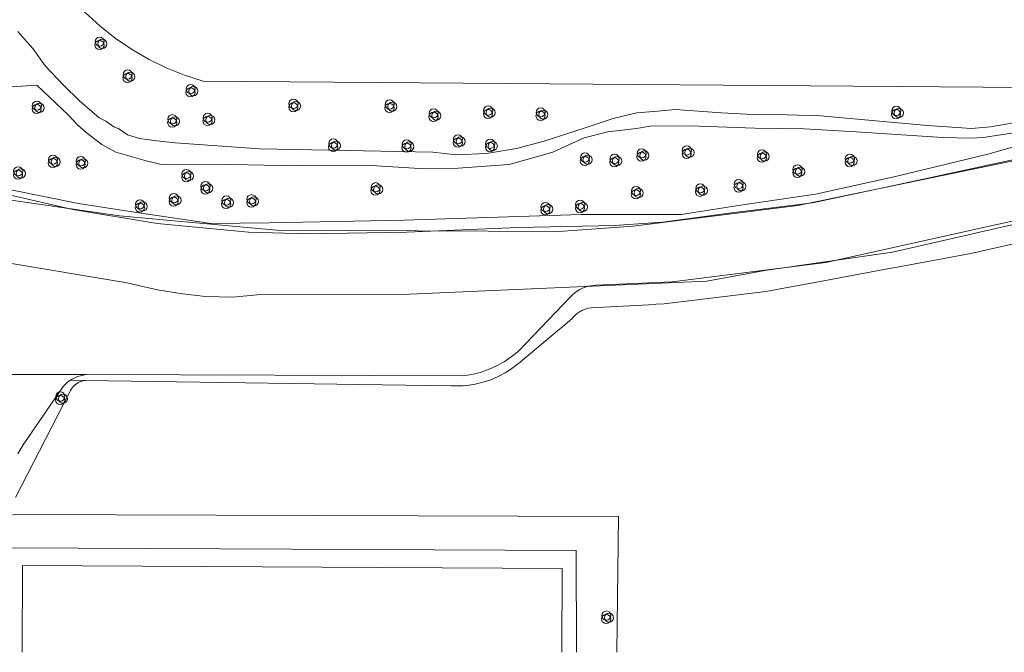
# Model space of a CAD drawing. Header units: millimetres. Extents: x -187868 to 301860, y -188076 to 283730.
# Tile 5 of 17: x -29041 to 100121, y -87643 to -4645. Entities that reach past the tile are written whole.
import ezdxf

# ---------------------------------------------------------------- set-up
doc = ezdxf.new("R2010")
doc.units = ezdxf.units.MM
doc.linetypes.add('IMPORT-HIDDEN2', pattern=[0])
for name, color, linetype, lineweight in [('BEGROEIDTERREINDEEL', 7, 'IMPORT-HIDDEN2', 13), ('ONBEGROEIDTERREINDEEL', 7, 'IMPORT-HIDDEN2', 13), ('ONDERSTEUNENDWATERDEEL', 7, 'Continuous', 13), ('PERCEEL', 7, 'Continuous', 13), ('VEGETATIEOBJECT', 7, 'Continuous', 13), ('WATERDEEL', 7, 'Continuous', 13)]:
    doc.layers.add(name, color=color, linetype=linetype, lineweight=lineweight)
doc.layers.add('kaart_84590_405118_500_dwg', color=7, linetype='Continuous', lineweight=13, true_color=0xc0c0c0)
doc.layers.add('WEGDEEL', color=9, linetype='Continuous', lineweight=13, true_color=0x808080)

# ---------------------------------------------------------------- blocks, each defined once
blk = doc.blocks.new('kaart_84590_405118_500_dwg_VEGETATIEOBJECT-2298152-10 situatie _plotview_')
at = {"layer": 'VEGETATIEOBJECT'}
for centre in [(-200, -200), (0, 200), (200, -200)]:
    blk.add_circle(centre, 600, dxfattribs=at)
blk = doc.blocks.new('kaart_84590_405118_500_dwg-1799703-10 situatie _plotview_')
at = {"layer": 'BEGROEIDTERREINDEEL', "linetype": 'Continuous', "flags": 128}
for points in [[(-112643, 3210), (-112076, 1454), (-111703, 401), (-111142, -2310), (-109949, -5608), (-108826, -8344), (-107353, -11431), (-106744, -12162), (-106072, -13274), (-105595, -13691), (-104827, -14939), (-103564, -15992), (-101600, -17184), (-100904, -17579), (-99495, -18377), (-89672, -23499), (-68974, -32971), (-66308, -34515), (-62589, -35918), (-58730, -36900), (-55012, -37461), (-48837, -38023), (-45540, -38303), (-42382, -38865), (-39786, -39777), (-37611, -40478), (-32209, -43285), (-28490, -45109), (-24421, -46933), (-20422, -48828), (-8073, -55563), (-2951, -58230), (-566, -59001), (3434, -59984)], [(21414, -63075), (-92945, -12433), (-94878, -10720), (-96685, -8875), (-98357, -6907), (-99886, -4826), (-101263, -2641), (-102484, -365), (-103540, 1992), (-104427, 4417), (-105140, 6899), (-105676, 9425), (-106032, 11983), (-106207, 14560), (-106199, 17142), (-106008, 19718)], [(-106008, 19718), (-106199, 17142), (-106207, 14560), (-106032, 11983), (-105676, 9425), (-105140, 6899), (-104427, 4417), (-103540, 1992), (-102484, -365), (-101263, -2641), (-99886, -4826), (-98357, -6907), (-96685, -8875), (-94878, -10720), (-92945, -12433), (21414, -63075)], [(-121735, -15491), (-114299, -20646), (-107803, -24744), (-99404, -29955), (-92370, -32920), (-75974, -39645), (-54407, -48190), (-42352, -53426), (-34722, -55408), (-25103, -57973), (-14577, -60051), (-2102, -62182), (10669, -63853)], [(1960, -60966), (-1969, -59913), (-3512, -59352), (-6880, -57809), (-16984, -52617), (-23088, -49529), (-28981, -46863), (-36699, -43215), (-41470, -41180), (-43234, -40739), (-46878, -39619), (-50017, -39128), (-54536, -39229), (-60461, -38425), (-66789, -36216), (-71453, -34220), (-77113, -31357), (-86094, -27498), (-93882, -23920), (-102448, -20167), (-103948, -19042), (-107146, -16433), (-108425, -14746), (-109672, -12514), (-110318, -11110), (-110887, -9479), (-113153, -4210), (-129637, 1681)], [(-72934, -102767), (-65663, -86481), (-138151, -54759), (-138748, -54622), (-140220, -54090), (-141042, -53362), (-141042, -52424), (-133912, -36573), (-128836, -25288), (-128763, -24147), (-129061, -23509), (-129254, -23275), (-141893, -15194), (-161165, -54099), (-166673, -56015), (-170984, -55416), (-178049, -52003), (-202536, -39730), (-203370, -39305)], [(-73908, -63371), (-74959, -63277), (-75999, -63096), (-77021, -62830), (-77523, -62654), (-78017, -62480), (-78980, -62049), (-122710, -42290), (-122926, -42234), (-123145, -42197), (-123314, -42184), (-123367, -42180), (-123590, -42182), (-123812, -42204), (-124031, -42244), (-124049, -42249), (-124245, -42304), (-124454, -42383), (-124655, -42479), (-124846, -42593), (-125027, -42723), (-125196, -42868), (-137256, -52723)], [(-138151, -54759), (-65663, -86481), (-72934, -102767)], [(-146383, -70917), (-140896, -58355), (-72531, -88405), (-77816, -100650)], [(-1137, -74802), (-9525, -73225), (-16774, -71559), (-19122, -71020), (-20363, -70734), (-29797, -68566), (-34325, -67526), (-36164, -67103), (-49072, -63292), (-50044, -62931), (-50173, -62883), (-58067, -59952), (-58391, -59871), (-58720, -59819), (-59053, -59797), (-59222, -59801), (-59387, -59805), (-59557, -59824), (-59718, -59842), (-59880, -59875), (-60045, -59909), (-60365, -60004), (-60675, -60127), (-60973, -60278), (-62444, -60714), (-63010, -60882), (-69733, -62875), (-70758, -63129), (-71114, -63186), (-71800, -63296), (-72847, -63377), (-72852, -63377), (-73908, -63371)]]:
    blk.add_lwpolyline(points, dxfattribs=at)
at = {"layer": 'ONBEGROEIDTERREINDEEL', "linetype": 'Continuous', "flags": 128}
blk.add_lwpolyline([(-79572, -99889), (-75157, -89834), (-139928, -61289), (-144522, -71725)], dxfattribs=at)
at = {"layer": 'ONDERSTEUNENDWATERDEEL', "flags": 128}
for points in [[(-137256, -52723), (-125196, -42868), (-125027, -42723), (-124846, -42593), (-124655, -42479), (-124454, -42383), (-124245, -42304), (-124049, -42249), (-124031, -42244), (-123812, -42204), (-123590, -42182), (-123367, -42180), (-123314, -42184), (-123145, -42197), (-122926, -42234), (-122710, -42290), (-124501, -41481), (-124631, -41501), (-125011, -41595), (-125381, -41721), (-125739, -41879), (-133560, -46788), (-134693, -47598)], [(10669, -63853), (-2102, -62182), (-14577, -60051), (-25103, -57973), (-34722, -55408), (-42352, -53426), (-54407, -48190), (-75974, -39645), (-92370, -32920), (-99404, -29955), (-107803, -24744), (-114299, -20646), (-121735, -15491)], [(-124178, -14567), (-115300, -21055), (-105880, -27167), (-95339, -32958), (-88261, -36278), (-76355, -41225), (-62652, -46499), (-50999, -51228), (-44978, -53397), (-36864, -55648), (-25923, -58869), (-14011, -61287), (4238, -64903)], [(11676, -74357), (-4673, -71127), (-27451, -66741), (-46954, -61070), (-56305, -57495), (-56935, -57279), (-57316, -57202), (-57703, -57158), (-58092, -57145), (-58480, -57165), (-58866, -57217), (-59245, -57300), (-59617, -57415), (-59978, -57560), (-69133, -61382), (-70233, -61685), (-71355, -61893), (-72490, -62005), (-73631, -62020), (-74769, -61938), (-75895, -61760), (-77003, -61486), (-122314, -41650), (-122690, -41541), (-123074, -41465), (-123463, -41423), (-123854, -41415), (-124244, -41441), (-124501, -41481), (-122710, -42290), (-78980, -62049), (-78017, -62480), (-77523, -62654), (-77021, -62830), (-75999, -63096), (-74959, -63277), (-73908, -63371), (-72852, -63377), (-72847, -63377), (-71800, -63296), (-71114, -63186), (-70758, -63129), (-69733, -62875), (-63010, -60882), (-62444, -60714), (-60973, -60278), (-60675, -60127), (-60365, -60004), (-60045, -59909), (-59880, -59875), (-59718, -59842), (-59557, -59824), (-59387, -59805), (-59222, -59801), (-59053, -59797), (-58720, -59819), (-58391, -59871), (-58067, -59952), (-50173, -62883), (-50044, -62931), (-49072, -63292), (-36164, -67103), (-34325, -67526), (-29797, -68566), (-20363, -70734), (-19122, -71020), (-16774, -71559), (-9525, -73225), (-1137, -74802)]]:
    blk.add_lwpolyline(points, dxfattribs=at)
at = {"layer": 'PERCEEL', "flags": 128}
for points in [[(-178474, 18107), (-167306, 12954), (-155727, 5961), (-122521, -16548), (-110018, -24292), (-91859, -34192), (-57952, -49074), (-48733, -52330), (-27848, -58417), (6743, -65582)], [(-126414, -23768), (-112806, -32606), (-109311, -35169), (-106513, -36965), (-103882, -38442), (-100611, -39971), (-97588, -40980), (-79215, -48817), (-42745, -62800), (-35202, -64543), (-18884, -68966), (-1559, -72188)], [(6743, -65582), (-27848, -58417), (-48733, -52330), (-57952, -49074), (-91859, -34192), (-110018, -24292), (-122521, -16548), (-155727, 5961), (-167306, 12954), (-178474, 18107)], [(47828, -155134), (61685, -123451), (74207, -95270), (41498, -82757), (-1559, -72188), (-18884, -68966), (-35202, -64543), (-42745, -62800), (-79215, -48817), (-97588, -40980), (-100611, -39971), (-103882, -38442), (-106513, -36965), (-109311, -35169), (-112806, -32606), (-126414, -23768), (-147044, -70631)]]:
    blk.add_lwpolyline(points, dxfattribs=at)
at = {"layer": 'WATERDEEL', "flags": 128}
for points in [[(4238, -64903), (-14011, -61287), (-25923, -58869), (-36864, -55648), (-44978, -53397), (-50999, -51228), (-62652, -46499), (-76355, -41225), (-88261, -36278), (-95339, -32958), (-105880, -27167), (-115300, -21055), (-124178, -14567), (-141160, -4894), (-145786, -1634), (-157240, 7300), (-161622, 10325), (-163916, 11166), (-168603, 12624), (-171116, 14030), (-173492, 16047), (-175616, 17456), (-178345, 18405)], [(-133124, -36917), (-122314, -41650), (-77003, -61486), (-75895, -61760), (-74769, -61938), (-73631, -62020), (-72490, -62005), (-71355, -61893), (-70233, -61685), (-69133, -61382), (-59978, -57560), (-59617, -57415), (-59245, -57300), (-58866, -57217), (-58480, -57165), (-58092, -57145), (-57703, -57158), (-57316, -57202), (-56935, -57279), (-56305, -57495), (-46954, -61070), (-27451, -66741), (-4673, -71127), (11676, -74357)], [(-134693, -47598), (-133560, -46788), (-125739, -41879), (-125381, -41721), (-125011, -41595), (-124631, -41501), (-124501, -41481), (-124244, -41441), (-123854, -41415), (-123463, -41423), (-123074, -41465), (-122690, -41541), (-122314, -41650), (-133124, -36917)]]:
    blk.add_lwpolyline(points, dxfattribs=at)
at = {"layer": 'WEGDEEL', "flags": 128}
for points in [[(-129637, 1681), (-113153, -4210), (-110887, -9479), (-110318, -11110), (-109672, -12514), (-108425, -14746), (-107146, -16433), (-103948, -19042), (-102448, -20167), (-93882, -23920), (-86094, -27498), (-77113, -31357), (-71453, -34220), (-66789, -36216), (-60461, -38425), (-54536, -39229), (-50017, -39128), (-46878, -39619), (-43234, -40739), (-41470, -41180), (-36699, -43215), (-28981, -46863), (-23088, -49529), (-16984, -52617), (-6880, -57809), (-3512, -59352), (-1969, -59913), (1960, -60966)], [(3434, -59984), (-566, -59001), (-2951, -58230), (-8073, -55563), (-20422, -48828), (-24421, -46933), (-28490, -45109), (-32209, -43285), (-37611, -40478), (-39786, -39777), (-42382, -38865), (-45540, -38303), (-48837, -38023), (-55012, -37461), (-58730, -36900), (-62589, -35918), (-66308, -34515), (-68974, -32971), (-89672, -23499), (-99495, -18377), (-100904, -17579), (-101600, -17184), (-103564, -15992), (-104827, -14939), (-105595, -13691), (-106072, -13274), (-106744, -12162), (-107353, -11431), (-108826, -8344), (-109949, -5608), (-111142, -2310), (-111703, 401), (-112076, 1454), (-112643, 3210)], [(-77816, -100650), (-72531, -88405), (-140896, -58355), (-146383, -70917)], [(-144522, -71725), (-139928, -61289), (-75157, -89834), (-79572, -99889)]]:
    blk.add_lwpolyline(points, dxfattribs=at)
for p in [(-103314, -2469), (-114218, -6896), (-101667, -7886), (-94838, -12905), (-119890, -13818), (-115094, -14232), (-111829, -15861), (-98614, -15600), (-94282, -17260), (-83239, -20066), (-99779, -22915), (-106944, -24147), (-102561, -25181), (-71698, -25168), (-98119, -25383), (-80507, -26925), (-96372, -28199), (-66862, -28533), (-93273, -29354), (-71733, -30845), (-60160, -31031), (-65291, -32918), (-53928, -34004), (-77707, -34391), (-61653, -35138), (-50961, -41740), (-126569, -43130), (-47467, -43445), (-43920, -44191), (-58287, -45637), (-54000, -47178), (-38326, -46207), (-46557, -48425), (-29486, -50597), (-38694, -51471), (-11058, -52362), (-33840, -52965), (-26000, -54271), (-19142, -55714), (-72289, -97991)]:
    blk.add_blockref('kaart_84590_405118_500_dwg_VEGETATIEOBJECT-2298152-10 situatie _plotview_', p)

msp = doc.modelspace()

# ---------------------------------------------------------------- block references
at = {"layer": 'kaart_84590_405118_500_dwg', "color": 8, "true_color": 0x808080, "rotation": 23.44317488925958}
msp.add_blockref('kaart_84590_405118_500_dwg-1799703-10 situatie _plotview_', (75339, 35657), dxfattribs=at)

doc.saveas('drawing.dxf')
